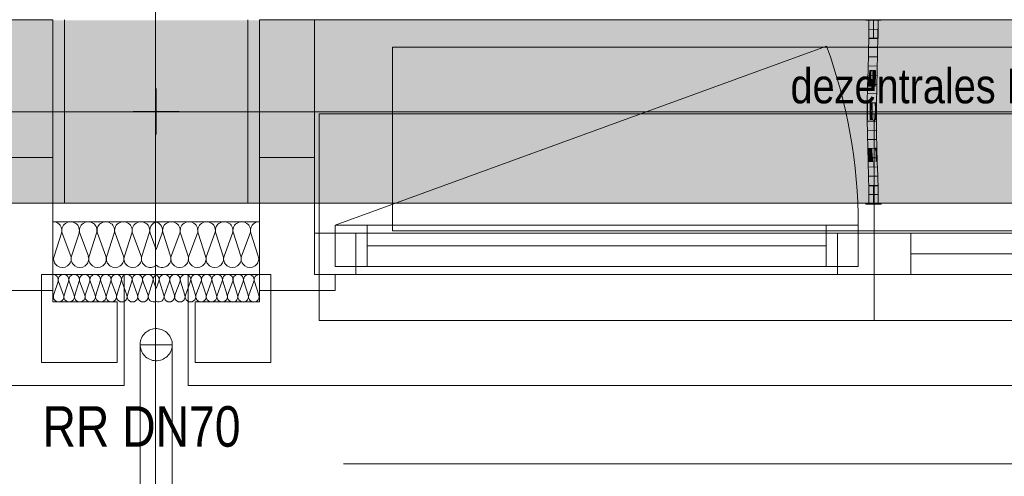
# Model space of a CAD drawing. Extents: x -620 to 300, y 62 to 1112.
# Tile 44 of 95: x -131 to -89, y 369 to 388. Entities that reach past the tile are written whole.
import ezdxf
from ezdxf.lldxf.tags import DXFTag

# ---------------------------------------------------------------- set-up
doc = ezdxf.new("R2010")
doc.units = 0
doc.layers.get('0').update_dxf_attribs({"lineweight": 13})
for name, color, linetype, lineweight, true_color in [('30 -33 Aussenwände- 3 Aussenstützen', 7, 'Continuous', 50, 0x0000dd), ('30 -33 Aussenwände- 7 Fassade_ Elemente', 7, 'Continuous', 9, 0x00aacc), ('30 -35 Decken- 1 Konstruktion-Träger- Stahlbeton', 7, 'grob-A06G9S5M8I', 13, 0x33aa00), ('40 -41 Abwasser_Wasser_Gas- 1 Abwasser + sanitäre Anlagen', 7, 'Continuous', 9, 0xff6633), ('70 -72 Beschriftung- 1 Beschriftung allgemein', 7, 'Continuous', 9, 0xff6633), ('E_Leerrohr 20', 7, 'Continuous', 13, 0xcc0099), ('E_Leerrohr 20-Shading', 7, 'Continuous', 13, 0xcc0099), ('iwb_Schraffur_Unterzug', 7, 'Continuous', 5, 0xffffcc)]:
    doc.layers.add(name, color=color, linetype=linetype, lineweight=lineweight, true_color=true_color)
doc.layers.add('40 -41 Abwasser_Wasser_Gas- 2 Wasser-1', color=7, linetype='Continuous', lineweight=15)
doc.layers.add('70 -71 Achsen- 1 Gebäudeachsen', color=7, linetype='STRICHPUNKT2-A06G9S5N8I', lineweight=18)
doc.styles.get("Standard").update_dxf_attribs({"font": 'ARIALN.TTF'})
tags = doc.linetypes.add('grob-A06G9S5M8I', pattern=[14, 3, -8, 3]).pattern_tags.tags
tags[8:9] = [DXFTag(74, 4), DXFTag(75, 0), DXFTag(340, '0'), DXFTag(46, 0.0), DXFTag(50, 0.0), DXFTag(44, 0.0), DXFTag(45, 0.0)]
tags[6:7] = [DXFTag(74, 4), DXFTag(75, 0), DXFTag(340, '0'), DXFTag(46, 0.0), DXFTag(50, 0.0), DXFTag(44, 0.0), DXFTag(45, 0.0)]
tags[4:5] = [DXFTag(74, 4), DXFTag(75, 0), DXFTag(340, '0'), DXFTag(46, 0.0), DXFTag(50, 0.0), DXFTag(44, 0.0), DXFTag(45, 0.0)]
tags = doc.linetypes.add('STRICHPUNKT2', pattern=[12.7, 6.35, -3.175, 0, -3.175]).pattern_tags.tags
tags[10:11] = [DXFTag(74, 4), DXFTag(75, 0), DXFTag(340, '0'), DXFTag(46, 0.0), DXFTag(50, 0.0), DXFTag(44, 0.0), DXFTag(45, 0.0)]
tags[8:9] = [DXFTag(74, 4), DXFTag(75, 0), DXFTag(340, '0'), DXFTag(46, 0.0), DXFTag(50, 0.0), DXFTag(44, 0.0), DXFTag(45, 0.0)]
tags[6:7] = [DXFTag(74, 4), DXFTag(75, 0), DXFTag(340, '0'), DXFTag(46, 0.0), DXFTag(50, 0.0), DXFTag(44, 0.0), DXFTag(45, 0.0)]
tags[4:5] = [DXFTag(74, 4), DXFTag(75, 0), DXFTag(340, '0'), DXFTag(46, 0.0), DXFTag(50, 0.0), DXFTag(44, 0.0), DXFTag(45, 0.0)]
tags = doc.linetypes.add('STRICHPUNKT2-A06G9S5N8I', pattern=[12.7, 6.35, -3.175, 0, -3.175]).pattern_tags.tags
tags[10:11] = [DXFTag(74, 4), DXFTag(75, 0), DXFTag(340, '0'), DXFTag(46, 0.0), DXFTag(50, 0.0), DXFTag(44, 0.0), DXFTag(45, 0.0)]
tags[8:9] = [DXFTag(74, 4), DXFTag(75, 0), DXFTag(340, '0'), DXFTag(46, 0.0), DXFTag(50, 0.0), DXFTag(44, 0.0), DXFTag(45, 0.0)]
tags[6:7] = [DXFTag(74, 4), DXFTag(75, 0), DXFTag(340, '0'), DXFTag(46, 0.0), DXFTag(50, 0.0), DXFTag(44, 0.0), DXFTag(45, 0.0)]
tags[4:5] = [DXFTag(74, 4), DXFTag(75, 0), DXFTag(340, '0'), DXFTag(46, 0.0), DXFTag(50, 0.0), DXFTag(44, 0.0), DXFTag(45, 0.0)]

# ---------------------------------------------------------------- blocks, each defined once
blk = doc.blocks.new('Shading-A06G9S488I', base_point=(-94.14, 385.55))
at = {"layer": 'E_Leerrohr 20-Shading', "color": 223, "true_color": 0xc67fb4}
for points in [[(-94.421, 388.453), (-94.48, 388.453), (-94.427, 387.731), (-94.486, 387.732)], [(-94.08, 388.453), (-94.138, 388.453), (-94.09, 387.726), (-94.144, 387.726)], [(-94.086, 387.726), (-94.08, 388.453), (-94.09, 387.726)], [(-94.427, 387.731), (-94.486, 387.732), (-94.444, 387.007), (-94.501, 387.009)], [(-94.443, 387.007), (-94.427, 387.731), (-94.444, 387.007)], [(-94.133, 387.726), (-94.144, 387.726), (-94.153, 387), (-94.16, 387)], [(-94.117, 386.999), (-94.09, 387.726), (-94.153, 387), (-94.133, 387.726)], [(-94.101, 386.999), (-94.086, 387.726), (-94.117, 386.999), (-94.09, 387.726)], [(-94.444, 387.007), (-94.501, 387.009), (-94.467, 386.283), (-94.521, 386.284)], [(-94.467, 386.283), (-94.463, 386.283), (-94.444, 387.007), (-94.443, 387.007)], [(-94.463, 386.283), (-94.462, 386.283), (-94.443, 387.007)], [(-94.153, 387), (-94.16, 387), (-94.178, 386.275), (-94.179, 386.275)], [(-94.178, 386.275), (-94.166, 386.275), (-94.153, 387), (-94.141, 387)], [(-94.166, 386.275), (-94.15, 386.274), (-94.141, 387), (-94.117, 386.999)], [(-94.121, 386.274), (-94.101, 386.999), (-94.15, 386.274), (-94.117, 386.999)], [(-94.54, 385.559), (-94.475, 386.008), (-94.521, 386.284), (-94.467, 386.283)], [(-94.467, 386.283), (-94.475, 386.008), (-94.463, 386.283), (-94.47, 386.047)], [(-94.47, 386.047), (-94.468, 386.057), (-94.463, 386.283), (-94.462, 386.283)], [(-94.491, 385.558), (-94.485, 385.688), (-94.54, 385.559), (-94.475, 386.008)], [(-94.481, 385.557), (-94.468, 386.057), (-94.491, 385.558)], [(-94.475, 386.008), (-94.485, 385.688), (-94.47, 386.047), (-94.471, 385.993)], [(-94.471, 385.993), (-94.468, 386.057), (-94.47, 386.047)], [(-94.199, 385.551), (-94.191, 385.551), (-94.186, 386.013), (-94.184, 385.753)], [(-94.186, 386.013), (-94.184, 385.753), (-94.178, 386.275), (-94.166, 386.275)], [(-94.178, 386.275), (-94.179, 386.275), (-94.186, 386.013)], [(-94.184, 385.753), (-94.183, 385.551), (-94.166, 386.275), (-94.15, 386.274)], [(-94.14, 385.55), (-94.121, 386.274), (-94.183, 385.551), (-94.15, 386.274)], [(-94.491, 385.558), (-94.54, 385.559), (-94.514, 384.831), (-94.553, 384.832)], [(-94.495, 384.831), (-94.481, 385.557), (-94.514, 384.831), (-94.491, 385.558)], [(-94.209, 384.828), (-94.191, 385.551), (-94.212, 384.828), (-94.196, 385.551)], [(-94.196, 385.551), (-94.199, 385.551), (-94.212, 384.828)], [(-94.206, 384.828), (-94.183, 385.551), (-94.209, 384.828), (-94.191, 385.551)], [(-94.205, 384.828), (-94.183, 385.551), (-94.195, 385.156)], [(-94.205, 384.828), (-94.153, 384.827), (-94.183, 385.551), (-94.14, 385.55)], [(-94.191, 385.551), (-94.183, 385.551), (-94.184, 385.753)], [(-94.206, 384.828), (-94.205, 384.828), (-94.195, 385.156)], [(-94.516, 384.47), (-94.514, 384.831), (-94.555, 384.471), (-94.553, 384.832)], [(-94.498, 384.104), (-94.495, 384.831), (-94.519, 384.104), (-94.514, 384.831)], [(-94.214, 384.465), (-94.212, 384.465), (-94.212, 384.828), (-94.209, 384.828)], [(-94.212, 384.465), (-94.208, 384.465), (-94.209, 384.828), (-94.206, 384.828)], [(-94.208, 384.465), (-94.155, 384.464), (-94.205, 384.828), (-94.153, 384.827)], [(-94.208, 384.465), (-94.205, 384.828), (-94.208, 384.538)], [(-94.205, 384.828), (-94.206, 384.828), (-94.208, 384.538)], [(-94.519, 384.104), (-94.516, 384.47), (-94.557, 384.104), (-94.555, 384.471)], [(-94.215, 384.105), (-94.213, 384.465), (-94.214, 384.302)], [(-94.215, 384.105), (-94.211, 384.105), (-94.213, 384.465), (-94.208, 384.465)], [(-94.213, 384.465), (-94.214, 384.465), (-94.214, 384.302)], [(-94.211, 384.105), (-94.157, 384.105), (-94.208, 384.465), (-94.155, 384.464)], [(-94.519, 384.104), (-94.557, 384.104), (-94.506, 383.493), (-94.549, 383.492)], [(-94.49, 383.494), (-94.498, 384.104), (-94.506, 383.493), (-94.519, 384.104)], [(-94.198, 383.499), (-94.211, 384.105), (-94.207, 383.499), (-94.213, 384.105)], [(-94.149, 383.5), (-94.157, 384.105), (-94.198, 383.499), (-94.211, 384.105)], [(-94.506, 383.493), (-94.549, 383.492), (-94.48, 382.884), (-94.534, 382.882)], [(-94.475, 382.884), (-94.49, 383.494), (-94.48, 382.884), (-94.506, 383.493)], [(-94.198, 383.499), (-94.207, 383.499), (-94.172, 382.892), (-94.193, 382.892)], [(-94.134, 382.893), (-94.149, 383.5), (-94.172, 382.892), (-94.198, 383.499)], [(-94.534, 382.882), (-94.513, 382.715), (-94.48, 382.884), (-94.472, 382.715)], [(-94.513, 382.715), (-94.534, 382.882), (-94.529, 382.714)], [(-94.468, 382.645), (-94.475, 382.884), (-94.48, 382.884)], [(-94.164, 382.717), (-94.172, 382.892), (-94.187, 382.717), (-94.193, 382.892)], [(-94.129, 382.718), (-94.134, 382.893), (-94.164, 382.717), (-94.172, 382.892)], [(-94.516, 382.273), (-94.457, 382.275), (-94.529, 382.714), (-94.513, 382.715)], [(-94.513, 382.715), (-94.457, 382.275), (-94.472, 382.715), (-94.468, 382.645)], [(-94.142, 382.284), (-94.164, 382.717), (-94.174, 382.283), (-94.187, 382.717)], [(-94.142, 382.284), (-94.116, 382.285), (-94.164, 382.717), (-94.129, 382.718)], [(-94.457, 382.275), (-94.516, 382.273), (-94.44, 381.667), (-94.498, 381.666)], [(-94.142, 382.284), (-94.174, 382.283), (-94.111, 381.675), (-94.157, 381.674)], [(-94.098, 381.676), (-94.116, 382.285), (-94.111, 381.675), (-94.142, 382.284)], [(-94.44, 381.667), (-94.498, 381.666), (-94.427, 381.06), (-94.485, 381.059)], [(-94.426, 381.06), (-94.44, 381.667), (-94.427, 381.06), (-94.44, 381.667)], [(-94.111, 381.675), (-94.157, 381.674), (-94.089, 381.065), (-94.143, 381.064)], [(-94.085, 381.065), (-94.098, 381.676), (-94.089, 381.065), (-94.111, 381.675)], [(-94.427, 381.06), (-94.485, 381.059), (-94.425, 380.453), (-94.48, 380.453)], [(-94.421, 380.453), (-94.426, 381.06), (-94.425, 380.453), (-94.427, 381.06)], [(-94.08, 380.453), (-94.089, 381.065), (-94.138, 380.453), (-94.143, 381.064)], [(-94.08, 380.453), (-94.085, 381.065), (-94.089, 381.065)]]:
    blk.add_solid(points, dxfattribs=at)
at = {"layer": 'E_Leerrohr 20-Shading', "color": 231, "true_color": 0xe17fc9}
for points in [[(-94.314, 388.453), (-94.421, 388.453), (-94.314, 387.729), (-94.427, 387.731)], [(-94.286, 387.729), (-94.28, 388.453), (-94.314, 387.729), (-94.314, 388.453)], [(-94.28, 388.453), (-94.286, 387.729), (-94.281, 387.728)], [(-94.281, 387.728), (-94.275, 387.728), (-94.28, 388.453)], [(-94.275, 387.728), (-94.144, 387.726), (-94.28, 388.453), (-94.138, 388.453)], [(-94.382, 387.73), (-94.427, 387.731), (-94.379, 387.006), (-94.443, 387.007)], [(-94.319, 387.004), (-94.314, 387.729), (-94.379, 387.006), (-94.382, 387.73)], [(-94.301, 387.004), (-94.286, 387.729), (-94.319, 387.004), (-94.314, 387.729)], [(-94.286, 387.729), (-94.301, 387.004), (-94.297, 387.004)], [(-94.286, 387.003), (-94.281, 387.728), (-94.297, 387.004), (-94.286, 387.729)], [(-94.286, 387.003), (-94.264, 387.003), (-94.281, 387.728), (-94.275, 387.728)], [(-94.264, 387.003), (-94.16, 387), (-94.275, 387.728), (-94.144, 387.726)], [(-94.379, 387.006), (-94.443, 387.007), (-94.378, 386.28), (-94.462, 386.283)], [(-94.378, 386.28), (-94.334, 386.279), (-94.379, 387.006), (-94.323, 387.004)], [(-94.334, 386.279), (-94.325, 386.279), (-94.323, 387.004), (-94.319, 387.004)], [(-94.321, 386.279), (-94.301, 387.004), (-94.325, 386.279), (-94.319, 387.004)], [(-94.297, 387.004), (-94.301, 387.004), (-94.31, 386.279), (-94.321, 386.279)], [(-94.292, 386.278), (-94.286, 387.003), (-94.31, 386.279), (-94.297, 387.004)], [(-94.292, 386.278), (-94.25, 386.277), (-94.286, 387.003), (-94.264, 387.003)], [(-94.25, 386.277), (-94.179, 386.275), (-94.264, 387.003), (-94.16, 387)], [(-94.462, 386.283), (-94.468, 386.057), (-94.378, 386.28), (-94.378, 386.198)], [(-94.378, 386.28), (-94.378, 386.198), (-94.334, 386.279), (-94.334, 386.265)], [(-94.34, 385.554), (-94.325, 386.279), (-94.345, 385.573), (-94.334, 386.265)], [(-94.325, 386.279), (-94.34, 385.554), (-94.328, 386.015)], [(-94.334, 386.265), (-94.325, 386.279), (-94.334, 386.279)], [(-94.328, 386.015), (-94.321, 386.279), (-94.325, 386.279)], [(-94.328, 386.015), (-94.314, 386.015), (-94.321, 386.279), (-94.31, 386.279)], [(-94.314, 386.015), (-94.294, 386.014), (-94.31, 386.279), (-94.292, 386.278)], [(-94.468, 386.057), (-94.481, 385.557), (-94.459, 385.557)], [(-94.378, 386.198), (-94.468, 386.057), (-94.377, 385.699)], [(-94.459, 385.557), (-94.377, 385.555), (-94.468, 386.057), (-94.377, 385.699)], [(-94.334, 386.265), (-94.378, 386.198), (-94.345, 385.573), (-94.377, 385.699)], [(-94.328, 386.015), (-94.34, 385.554), (-94.325, 386.015), (-94.336, 385.554)], [(-94.336, 385.554), (-94.322, 385.554), (-94.325, 386.015), (-94.314, 386.015)], [(-94.322, 385.554), (-94.297, 385.553), (-94.314, 386.015), (-94.294, 386.014)], [(-94.294, 386.014), (-94.297, 385.553), (-94.246, 386.014), (-94.237, 385.552)], [(-94.292, 386.278), (-94.294, 386.014), (-94.25, 386.277), (-94.246, 386.014)], [(-94.25, 386.277), (-94.246, 386.014), (-94.179, 386.275), (-94.186, 386.013)], [(-94.246, 386.014), (-94.237, 385.552), (-94.186, 386.013), (-94.199, 385.551)], [(-94.459, 385.557), (-94.481, 385.557), (-94.449, 384.831), (-94.495, 384.831)], [(-94.449, 384.831), (-94.373, 384.83), (-94.459, 385.557), (-94.377, 385.555)], [(-94.377, 385.699), (-94.377, 385.555), (-94.345, 385.573), (-94.345, 385.554)], [(-94.377, 385.555), (-94.373, 384.83), (-94.345, 385.554), (-94.353, 384.829)], [(-94.353, 384.829), (-94.34, 385.554), (-94.345, 385.554)], [(-94.336, 385.554), (-94.34, 385.554), (-94.35, 384.829), (-94.353, 384.829)], [(-94.332, 384.829), (-94.322, 385.554), (-94.35, 384.829), (-94.336, 385.554)], [(-94.345, 385.554), (-94.34, 385.554), (-94.345, 385.573)], [(-94.301, 384.829), (-94.297, 385.553), (-94.332, 384.829), (-94.322, 385.554)], [(-94.301, 384.829), (-94.227, 384.828), (-94.297, 385.553), (-94.237, 385.552)], [(-94.237, 385.552), (-94.227, 384.828), (-94.199, 385.551), (-94.22, 384.828)], [(-94.449, 384.831), (-94.495, 384.831), (-94.447, 384.104), (-94.498, 384.104)], [(-94.449, 384.831), (-94.448, 384.469), (-94.373, 384.83), (-94.368, 384.468)], [(-94.373, 384.83), (-94.368, 384.468), (-94.353, 384.829), (-94.355, 384.468)], [(-94.337, 384.105), (-94.332, 384.829), (-94.355, 384.468), (-94.35, 384.829)], [(-94.35, 384.829), (-94.353, 384.829), (-94.355, 384.468)], [(-94.302, 384.302), (-94.301, 384.829), (-94.335, 384.301), (-94.332, 384.829)], [(-94.301, 384.829), (-94.302, 384.105), (-94.225, 384.209), (-94.228, 384.105)], [(-94.301, 384.829), (-94.225, 384.209), (-94.227, 384.828)], [(-94.22, 384.828), (-94.227, 384.828), (-94.223, 384.724)], [(-94.223, 384.724), (-94.227, 384.828), (-94.227, 384.621)], [(-94.214, 384.465), (-94.223, 384.724), (-94.225, 384.105), (-94.227, 384.621)], [(-94.212, 384.828), (-94.22, 384.828), (-94.214, 384.465), (-94.223, 384.724)], [(-94.448, 384.469), (-94.447, 384.104), (-94.368, 384.468), (-94.363, 384.105)], [(-94.364, 384.468), (-94.368, 384.468), (-94.36, 384.105), (-94.363, 384.105)], [(-94.355, 384.468), (-94.364, 384.468), (-94.357, 384.105), (-94.36, 384.105)], [(-94.337, 384.105), (-94.355, 384.468), (-94.357, 384.105)], [(-94.337, 384.105), (-94.302, 384.105), (-94.335, 384.301), (-94.302, 384.302)], [(-94.228, 384.105), (-94.225, 384.105), (-94.225, 384.209)], [(-94.214, 384.465), (-94.225, 384.105), (-94.223, 384.105)], [(-94.218, 384.302), (-94.223, 384.105), (-94.214, 384.302), (-94.215, 384.105)], [(-94.214, 384.465), (-94.218, 384.302), (-94.214, 384.302)], [(-94.447, 384.104), (-94.498, 384.104), (-94.453, 383.494), (-94.49, 383.494)], [(-94.453, 383.494), (-94.35, 383.496), (-94.447, 384.104), (-94.363, 384.105)], [(-94.363, 384.105), (-94.35, 383.496), (-94.36, 384.105), (-94.349, 383.496)], [(-94.349, 383.496), (-94.357, 384.105), (-94.36, 384.105)], [(-94.337, 384.105), (-94.357, 384.105), (-94.335, 383.496), (-94.349, 383.496)], [(-94.3, 383.497), (-94.302, 384.105), (-94.335, 383.496), (-94.337, 384.105)], [(-94.228, 384.105), (-94.302, 384.105), (-94.231, 383.977)], [(-94.231, 383.977), (-94.302, 384.105), (-94.243, 383.498), (-94.3, 383.497)], [(-94.226, 383.969), (-94.231, 383.977), (-94.24, 383.498), (-94.243, 383.498)], [(-94.24, 383.498), (-94.231, 383.498), (-94.226, 383.969)], [(-94.225, 384.105), (-94.228, 384.105), (-94.226, 383.969), (-94.231, 383.977)], [(-94.215, 384.105), (-94.226, 383.969), (-94.22, 383.499), (-94.231, 383.498)], [(-94.225, 384.105), (-94.226, 383.969), (-94.223, 384.105)], [(-94.226, 383.969), (-94.215, 384.105), (-94.223, 384.105)], [(-94.215, 384.105), (-94.22, 383.499), (-94.207, 383.499)], [(-94.453, 383.494), (-94.49, 383.494), (-94.463, 382.884), (-94.475, 382.884)], [(-94.463, 382.884), (-94.334, 382.888), (-94.453, 383.494), (-94.35, 383.496)], [(-94.334, 382.888), (-94.349, 383.496), (-94.35, 383.496)], [(-94.335, 383.496), (-94.349, 383.496), (-94.331, 382.888), (-94.334, 382.888)], [(-94.295, 382.889), (-94.3, 383.497), (-94.331, 382.888), (-94.335, 383.496)], [(-94.3, 383.497), (-94.295, 382.889), (-94.24, 383.498), (-94.258, 382.89)], [(-94.258, 382.89), (-94.241, 382.89), (-94.24, 383.498), (-94.231, 383.498)], [(-94.231, 383.498), (-94.241, 382.89), (-94.22, 383.499), (-94.226, 382.891)], [(-94.226, 382.891), (-94.193, 382.892), (-94.22, 383.499), (-94.207, 383.499)], [(-94.463, 382.884), (-94.475, 382.884), (-94.468, 382.645)], [(-94.329, 382.717), (-94.334, 382.888), (-94.467, 382.715), (-94.463, 382.884)], [(-94.331, 382.888), (-94.334, 382.888), (-94.329, 382.717)], [(-94.29, 382.28), (-94.295, 382.889), (-94.329, 382.717), (-94.331, 382.888)], [(-94.295, 382.889), (-94.29, 382.28), (-94.258, 382.89), (-94.278, 382.28)], [(-94.278, 382.28), (-94.254, 382.281), (-94.258, 382.89), (-94.241, 382.89)], [(-94.227, 382.844), (-94.241, 382.89), (-94.233, 382.282), (-94.254, 382.281)], [(-94.226, 382.891), (-94.241, 382.89), (-94.227, 382.844)], [(-94.193, 382.892), (-94.226, 382.891), (-94.187, 382.717), (-94.227, 382.844)], [(-94.468, 382.645), (-94.316, 382.279), (-94.467, 382.715), (-94.329, 382.717)], [(-94.316, 382.279), (-94.468, 382.645), (-94.457, 382.275)], [(-94.29, 382.28), (-94.329, 382.717), (-94.316, 382.279)], [(-94.187, 382.717), (-94.227, 382.844), (-94.195, 382.283), (-94.233, 382.282)], [(-94.195, 382.283), (-94.174, 382.283), (-94.187, 382.717)], [(-94.316, 382.279), (-94.457, 382.275), (-94.298, 381.671), (-94.44, 381.667)], [(-94.29, 382.28), (-94.316, 382.279), (-94.285, 381.671), (-94.298, 381.671)], [(-94.29, 382.28), (-94.288, 381.969), (-94.278, 382.28)], [(-94.288, 381.969), (-94.254, 382.281), (-94.278, 382.28)], [(-94.288, 381.969), (-94.285, 381.671), (-94.254, 382.281), (-94.266, 381.671)], [(-94.233, 382.282), (-94.254, 382.281), (-94.24, 381.672), (-94.266, 381.671)], [(-94.195, 382.283), (-94.233, 382.282), (-94.204, 381.673), (-94.24, 381.672)], [(-94.204, 381.673), (-94.157, 381.674), (-94.195, 382.283), (-94.174, 382.283)], [(-94.43, 381.667), (-94.44, 381.667), (-94.426, 381.06)], [(-94.285, 381.062), (-94.298, 381.671), (-94.426, 381.06), (-94.43, 381.667)], [(-94.285, 381.671), (-94.298, 381.671), (-94.281, 381.062), (-94.285, 381.062)], [(-94.281, 381.062), (-94.276, 381.062), (-94.285, 381.671), (-94.266, 381.671)], [(-94.266, 381.671), (-94.276, 381.062), (-94.204, 381.673), (-94.214, 381.063)], [(-94.214, 381.063), (-94.143, 381.064), (-94.204, 381.673), (-94.157, 381.674)], [(-94.285, 381.062), (-94.426, 381.06), (-94.28, 380.453), (-94.421, 380.453)], [(-94.281, 381.062), (-94.285, 381.062), (-94.28, 380.453)], [(-94.28, 380.453), (-94.276, 381.062), (-94.281, 381.062)], [(-94.276, 381.062), (-94.28, 380.453), (-94.214, 381.063), (-94.221, 380.453)], [(-94.221, 380.453), (-94.138, 380.453), (-94.214, 381.063), (-94.143, 381.064)]]:
    blk.add_solid(points, dxfattribs=at)
blk = doc.blocks.new('Shading-A06G9S4A8I', base_point=(-94.08, 381.241))
at = {"layer": 'E_Leerrohr 20-Shading', "color": 213, "true_color": 0xd67fc0}
for points in [[(-94.28, 381.241), (-94.48, 381.241), (-94.28, 380.453), (-94.48, 380.453)], [(-94.08, 381.241), (-94.28, 381.241), (-94.08, 380.453), (-94.28, 380.453)], [(-94.28, 380.453), (-94.61, 380.453), (-94.28, 380.441), (-94.61, 380.441)], [(-93.95, 380.453), (-94.28, 380.453), (-93.95, 380.441), (-94.28, 380.441)]]:
    blk.add_solid(points, dxfattribs=at)
blk = doc.blocks.new('Shading-A06G9S4C8I', base_point=(-94.28, 387.665))
at = {"layer": 'E_Leerrohr 20-Shading', "color": 213, "true_color": 0xd67fc0}
for points in [[(-94.61, 388.453), (-94.28, 388.453), (-94.61, 388.465), (-94.28, 388.465)], [(-94.48, 387.665), (-94.28, 387.665), (-94.48, 388.453), (-94.28, 388.453)], [(-94.28, 388.453), (-93.95, 388.453), (-94.28, 388.465), (-93.95, 388.465)], [(-94.28, 387.665), (-94.08, 387.665), (-94.28, 388.453), (-94.08, 388.453)]]:
    blk.add_solid(points, dxfattribs=at)
blk = doc.blocks.new('Referenz-A06G9S5P8I')
at = {"layer": '30 -33 Aussenwände- 3 Aussenstützen', "color": 0, "linetype": 'Continuous', "lineweight": -2, "ltscale": 0.13}
for p, q in [((-129.549, 388.474), (-129.549, 380.474)), ((-121.549, 380.474), (-121.549, 388.474)), ((-129.549, 380.474), (-121.549, 380.474))]:
    blk.add_line(p, q, dxfattribs=at)
at = {"layer": '30 -33 Aussenwände- 3 Aussenstützen', "color": 0, "lineweight": -2}
for p, q in [((-125.549, 385.474), (-125.549, 383.474)), ((-126.549, 384.474), (-124.549, 384.474))]:
    blk.add_line(p, q, dxfattribs=at)
at = {"layer": '30 -33 Aussenwände- 7 Fassade_ Elemente', "color": 0, "linetype": 'Continuous', "lineweight": -2, "ltscale": 0.13}
for p, q in [((-130.049, 388.474), (-286.049, 388.474)), ((-132.449, 388.474), (-130.049, 388.474)), ((-130.049, 377.374), (-130.049, 388.474)), ((-130.049, 388.474), (-130.049, 382.474)), ((-121.049, 388.474), (34.951, 388.474)), ((-121.049, 382.474), (-121.049, 388.474)), ((-121.049, 388.474), (-118.649, 388.474)), ((-121.049, 377.374), (-121.049, 388.474)), ((-118.649, 388.474), (-118.649, 382.474)), ((-125.549, 383.474), (-125.549, 385.474)), ((-124.549, 384.474), (-126.549, 384.474)), ((-130.049, 382.474), (-132.449, 382.474)), ((-130.049, 382.474), (-130.049, 376.674)), ((-118.649, 382.474), (-121.049, 382.474)), ((-121.049, 382.474), (-121.049, 376.674)), ((-118.649, 377.374), (-118.649, 382.474)), ((-130.049, 379.674), (-125.549, 379.674)), ((-130.049, 377.374), (-130.049, 379.674)), ((-121.049, 379.674), (-125.549, 379.674)), ((-121.049, 377.374), (-121.049, 379.674)), ((-117.749, 379.524), (-94.949, 379.524)), ((-117.749, 379.524), (-116.349, 379.524)), ((-117.749, 377.724), (-117.749, 379.524)), ((-117.749, 377.724), (-117.749, 379.524)), ((-116.349, 379.524), (-116.349, 377.724)), ((-96.349, 379.524), (-94.949, 379.524)), ((-96.349, 377.724), (-96.349, 379.524)), ((-94.949, 379.524), (-94.949, 377.724)), ((-94.949, 379.524), (-94.949, 377.724)), ((-129.68, 379.174), (-130.001, 378.174)), ((-129.272, 378.174), (-129.642, 379.174)), ((-128.914, 379.174), (-129.235, 378.174)), ((-128.506, 378.174), (-128.876, 379.174)), ((-128.148, 379.174), (-128.469, 378.174)), ((-127.74, 378.174), (-128.11, 379.174)), ((-127.382, 379.174), (-127.703, 378.174)), ((-126.974, 378.174), (-127.344, 379.174)), ((-126.615, 379.174), (-126.937, 378.174)), ((-126.208, 378.174), (-126.578, 379.174)), ((-125.849, 379.174), (-126.171, 378.174)), ((-125.812, 379.174), (-125.549, 378.464)), ((-125.287, 379.174), (-125.549, 378.464)), ((-125.249, 379.174), (-124.928, 378.174)), ((-124.89, 378.174), (-124.521, 379.174)), ((-124.483, 379.174), (-124.162, 378.174)), ((-124.124, 378.174), (-123.755, 379.174)), ((-123.717, 379.174), (-123.396, 378.174)), ((-123.358, 378.174), (-122.988, 379.174)), ((-122.951, 379.174), (-122.63, 378.174)), ((-122.592, 378.174), (-122.222, 379.174)), ((-122.185, 379.174), (-121.864, 378.174)), ((-121.826, 378.174), (-121.456, 379.174)), ((-121.419, 379.174), (-121.097, 378.174)), ((-118.649, 379.174), (-116.849, 379.174)), ((-118.649, 377.374), (-118.649, 379.174)), ((-118.649, 377.374), (-118.649, 379.174)), ((-118.649, 379.174), (-94.249, 379.174)), ((-116.849, 379.174), (-116.849, 377.374)), ((-95.849, 379.174), (-94.249, 379.174)), ((-95.849, 377.374), (-95.849, 379.174)), ((-94.249, 379.174), (-69.849, 379.174)), ((-94.249, 377.374), (-94.249, 379.174)), ((-94.249, 379.174), (-92.649, 379.174)), ((-94.249, 377.374), (-94.249, 379.174)), ((-92.649, 379.174), (-92.649, 377.374)), ((-96.349, 378.624), (-116.349, 378.624)), ((-92.649, 378.274), (-71.649, 378.274)), ((-116.349, 377.724), (-117.749, 377.724)), ((-94.949, 377.724), (-117.749, 377.724)), ((-94.949, 377.724), (-96.349, 377.724)), ((-130.549, 373.534), (-130.549, 377.374)), ((-130.549, 377.374), (-130.049, 377.374)), ((-126.949, 377.374), (-130.049, 377.374)), ((-125.549, 377.374), (-130.049, 377.374)), ((-130.049, 377.374), (-130.049, 376.174)), ((-126.949, 372.534), (-126.949, 377.374)), ((-125.549, 377.374), (-121.049, 377.374)), ((-124.149, 372.534), (-124.149, 377.374)), ((-124.149, 377.374), (-121.049, 377.374)), ((-121.049, 377.374), (-121.049, 376.174)), ((-120.549, 377.374), (-121.049, 377.374)), ((-120.549, 373.534), (-120.549, 377.374)), ((-94.249, 377.374), (-118.649, 377.374)), ((-116.849, 377.374), (-118.649, 377.374)), ((-117.749, 377.374), (-118.649, 377.374)), ((-117.749, 376.674), (-117.749, 377.374)), ((-94.249, 377.374), (-95.849, 377.374)), ((-92.649, 377.374), (-94.249, 377.374)), ((-69.849, 377.374), (-94.249, 377.374)), ((-129.827, 377.074), (-130.02, 376.474)), ((-129.583, 376.474), (-129.805, 377.074)), ((-129.368, 377.074), (-129.56, 376.474)), ((-129.123, 376.475), (-129.345, 377.074)), ((-128.908, 377.075), (-129.101, 376.475)), ((-128.663, 376.475), (-128.886, 377.075)), ((-128.449, 377.075), (-128.641, 376.475)), ((-128.204, 376.475), (-128.426, 377.075)), ((-127.989, 377.075), (-128.181, 376.475)), ((-127.744, 376.476), (-127.966, 377.075)), ((-127.529, 377.076), (-127.722, 376.476)), ((-127.285, 376.476), (-127.507, 377.076)), ((-127.07, 377.076), (-127.262, 376.476)), ((-126.825, 376.476), (-127.047, 377.076)), ((-126.61, 377.076), (-126.802, 376.476)), ((-126.365, 376.477), (-126.588, 377.077)), ((-126.15, 377.077), (-126.343, 376.477)), ((-125.906, 376.477), (-126.128, 377.077)), ((-125.691, 377.077), (-125.883, 376.477)), ((-125.668, 377.077), (-125.549, 376.755)), ((-125.43, 377.077), (-125.55, 376.755)), ((-125.408, 377.077), (-125.215, 376.477)), ((-125.193, 376.477), (-124.971, 377.077)), ((-124.948, 377.077), (-124.756, 376.477)), ((-124.733, 376.477), (-124.511, 377.077)), ((-124.489, 377.076), (-124.296, 376.476)), ((-124.274, 376.476), (-124.051, 377.076)), ((-124.029, 377.076), (-123.837, 376.476)), ((-123.814, 376.476), (-123.592, 377.076)), ((-123.569, 377.076), (-123.377, 376.476)), ((-123.354, 376.476), (-123.132, 377.075)), ((-123.11, 377.075), (-122.917, 376.475)), ((-122.895, 376.475), (-122.673, 377.075)), ((-122.65, 377.075), (-122.458, 376.475)), ((-122.435, 376.475), (-122.213, 377.075)), ((-122.19, 377.075), (-121.998, 376.475)), ((-121.976, 376.475), (-121.753, 377.074)), ((-121.731, 377.074), (-121.538, 376.474)), ((-121.516, 376.474), (-121.294, 377.074)), ((-121.271, 377.074), (-121.079, 376.474)), ((-130.049, 376.674), (-133.349, 376.674)), ((-121.049, 376.674), (-117.749, 376.674)), ((-130.049, 376.174), (-127.249, 376.174)), ((-127.249, 376.174), (-127.249, 373.534)), ((-123.849, 376.174), (-123.849, 373.534)), ((-121.049, 376.174), (-123.849, 376.174)), ((-127.249, 373.534), (-130.549, 373.534)), ((-123.849, 373.534), (-120.549, 373.534)), ((-289.149, 372.534), (-126.949, 372.534)), ((38.051, 372.534), (-124.149, 372.534))]:
    blk.add_line(p, q, dxfattribs=at)
at = {"layer": '30 -33 Aussenwände- 7 Fassade_ Elemente', "color": 0, "linetype": 'grob-A06G9S5M8I', "lineweight": -2, "ltscale": 0.13}
for p, q in [((-117.749, 379.524), (-96.324, 387.322)), ((-115.249, 387.274), (-73.249, 387.274)), ((-115.249, 379.274), (-115.249, 387.274)), ((-73.249, 379.274), (-115.249, 379.274))]:
    blk.add_line(p, q, dxfattribs=at)
at = {"layer": '30 -33 Aussenwände- 7 Fassade_ Elemente', "color": 0, "lineweight": -2}
for p, q in [((-118.449, 384.374), (-118.449, 379.174)), ((-94.249, 384.374), (-118.449, 384.374)), ((-94.249, 384.374), (-94.249, 379.174)), ((-70.049, 384.374), (-94.249, 384.374)), ((-117.749, 379.524), (-116.349, 379.524)), ((-117.749, 379.524), (-117.749, 377.724)), ((-116.349, 379.524), (-96.349, 379.524)), ((-116.349, 379.524), (-116.349, 377.724)), ((-96.349, 379.524), (-94.949, 379.524)), ((-96.349, 377.724), (-96.349, 379.524)), ((-94.949, 379.524), (-94.949, 377.724)), ((-116.849, 379.174), (-118.449, 379.174)), ((-118.449, 379.174), (-118.449, 377.374)), ((-116.849, 377.374), (-116.849, 379.174)), ((-95.849, 379.174), (-94.249, 379.174)), ((-95.849, 377.374), (-95.849, 379.174)), ((-94.249, 379.174), (-94.249, 377.374)), ((-92.649, 379.174), (-94.249, 379.174)), ((-92.649, 377.374), (-92.649, 379.174)), ((-92.649, 379.174), (-71.649, 379.174)), ((-96.349, 378.624), (-116.349, 378.624)), ((-92.649, 378.274), (-71.649, 378.274)), ((-116.349, 377.724), (-117.749, 377.724)), ((-96.349, 377.724), (-116.349, 377.724)), ((-94.949, 377.724), (-96.349, 377.724)), ((-118.449, 375.374), (-118.449, 377.374)), ((-118.449, 377.374), (-116.849, 377.374)), ((-95.849, 377.374), (-116.849, 377.374)), ((-94.249, 377.374), (-95.849, 377.374)), ((-94.249, 375.374), (-94.249, 377.374)), ((-94.249, 377.374), (-92.649, 377.374)), ((-71.649, 377.374), (-92.649, 377.374)), ((-94.249, 375.374), (-118.449, 375.374)), ((-70.049, 375.374), (-94.249, 375.374))]:
    blk.add_line(p, q, dxfattribs=at)
at = {"layer": '30 -33 Aussenwände- 7 Fassade_ Elemente', "color": 0, "linetype": 'grob-A06G9S5M8I', "lineweight": -2, "ltscale": 0.13}
blk.add_ellipse((-117.749, 379.524), major_axis=(22.8, 0), ratio=1, start_param=0, end_param=0.349066, dxfattribs=at)
at = {"layer": '30 -33 Aussenwände- 7 Fassade_ Elemente', "color": 0, "linetype": 'Continuous', "lineweight": -2, "ltscale": 0.13}
for centre, major_axis, end_param in [((-130.044, 379.291), (0.364, -0.117), 1.896254), ((-129.278, 379.291), (0.364, -0.117), 3.764652), ((-128.512, 379.291), (0.364, -0.117), 3.764652), ((-127.746, 379.291), (0.364, -0.117), 3.764652), ((-127.746, 379.291), (-0.225, 0.31), 1.254884), ((-127.746, 379.291), (0.225, 0.31), 1.254884), ((-127.746, 379.291), (0.364, -0.117), 1.254884), ((-126.98, 379.291), (0.364, -0.117), 3.764652), ((-126.98, 379.291), (-0.225, 0.31), 1.254884), ((-126.98, 379.291), (0.225, 0.31), 1.254884), ((-126.98, 379.291), (0.364, -0.117), 1.254884), ((-126.214, 379.291), (-0.225, 0.31), 1.254884), ((-126.214, 379.291), (0.225, 0.31), 1.254884), ((-126.214, 379.291), (0.364, -0.117), 1.254884), ((-125.448, 379.291), (-0.102, 0.369), 1.613483), ((-125.651, 379.291), (0.364, -0.117), 1.613483), ((-124.885, 379.291), (-0.225, 0.31), 1.254884), ((-124.885, 379.291), (0.225, 0.31), 1.254884), ((-124.885, 379.291), (0.364, -0.117), 1.254884), ((-124.119, 379.291), (0.364, -0.117), 3.764652), ((-124.119, 379.291), (-0.225, 0.31), 1.254884), ((-124.119, 379.291), (0.225, 0.31), 1.254884), ((-124.119, 379.291), (0.364, -0.117), 1.254884), ((-123.353, 379.291), (0.364, -0.117), 3.764652), ((-123.353, 379.291), (-0.225, 0.31), 1.254884), ((-123.353, 379.291), (0.225, 0.31), 1.254884), ((-123.353, 379.291), (0.364, -0.117), 1.254884), ((-122.587, 379.291), (0.364, -0.117), 3.764652), ((-121.821, 379.291), (0.364, -0.117), 3.764652), ((-121.055, 379.291), (0.005, 0.383), 1.896254), ((-129.637, 378.057), (-0.364, 0.117), 3.765224), ((-128.871, 378.057), (-0.364, 0.117), 3.765224), ((-128.105, 378.057), (-0.364, 0.117), 3.765224), ((-127.339, 378.057), (-0.364, 0.117), 3.765224), ((-127.339, 378.057), (-0.364, 0.117), 1.255075), ((-127.339, 378.057), (0.225, -0.31), 1.255075), ((-126.573, 378.057), (-0.364, 0.117), 3.765224), ((-126.573, 378.057), (-0.364, 0.117), 1.255075), ((-126.573, 378.057), (0.225, -0.31), 1.255075), ((-125.807, 378.057), (-0.364, 0.117), 2.619647), ((-125.292, 378.057), (-0.257, -0.283), 2.619647), ((-124.526, 378.057), (-0.364, 0.117), 3.765224), ((-124.526, 378.057), (-0.364, 0.117), 1.255075), ((-124.526, 378.057), (0.225, -0.31), 1.255075), ((-123.76, 378.057), (-0.364, 0.117), 3.765224), ((-123.76, 378.057), (-0.364, 0.117), 1.255075), ((-123.76, 378.057), (0.225, -0.31), 1.255075), ((-122.994, 378.057), (-0.364, 0.117), 3.765224), ((-122.228, 378.057), (-0.364, 0.117), 3.765224), ((-121.462, 378.057), (-0.364, 0.117), 3.765224), ((-127.339, 378.057), (-0.225, -0.31), 1.255075), ((-126.573, 378.057), (-0.225, -0.31), 1.255075), ((-124.526, 378.057), (-0.225, -0.31), 1.255075), ((-123.76, 378.057), (-0.225, -0.31), 1.255075), ((-130.046, 377.144), (0.219, -0.07), 1.896254), ((-129.586, 377.145), (0.219, -0.07), 3.764652), ((-129.127, 377.145), (0.219, -0.07), 3.764652), ((-128.667, 377.145), (0.219, -0.07), 3.764652), ((-128.208, 377.146), (0.219, -0.07), 3.764652), ((-127.748, 377.146), (0.219, -0.07), 3.764652), ((-127.288, 377.146), (0.219, -0.07), 3.764652), ((-126.829, 377.147), (0.219, -0.07), 3.764652), ((-126.829, 377.147), (-0.135, 0.186), 1.254884), ((-126.829, 377.147), (0.135, 0.186), 1.254884), ((-126.829, 377.147), (0.219, -0.07), 1.254884), ((-126.369, 377.147), (0.219, -0.07), 3.764652), ((-126.369, 377.147), (-0.135, 0.186), 1.254884), ((-126.369, 377.147), (0.135, 0.186), 1.254884), ((-126.369, 377.147), (0.219, -0.07), 1.254884), ((-125.909, 377.147), (-0.135, 0.186), 1.254884), ((-125.909, 377.147), (0.135, 0.186), 1.254884), ((-125.909, 377.147), (0.219, -0.07), 1.254884), ((-125.45, 377.148), (-0.1, 0.207), 1.434048), ((-125.649, 377.148), (0.219, -0.071), 1.434048), ((-125.189, 377.147), (-0.135, 0.186), 1.254884), ((-125.189, 377.147), (0.135, 0.186), 1.254884), ((-125.189, 377.147), (0.219, -0.071), 1.254884), ((-124.73, 377.147), (0.219, -0.071), 3.764652), ((-124.73, 377.147), (-0.135, 0.186), 1.254884), ((-124.73, 377.147), (0.135, 0.186), 1.254884), ((-124.73, 377.147), (0.219, -0.071), 1.254884), ((-124.27, 377.147), (0.219, -0.071), 3.764652), ((-124.27, 377.147), (-0.135, 0.186), 1.254884), ((-124.27, 377.147), (0.135, 0.186), 1.254884), ((-124.27, 377.147), (0.219, -0.071), 1.254884), ((-123.81, 377.146), (0.219, -0.071), 3.764652), ((-123.351, 377.146), (0.219, -0.071), 3.764652), ((-122.891, 377.146), (0.219, -0.071), 3.764652), ((-122.431, 377.145), (0.219, -0.071), 3.764652), ((-121.972, 377.145), (0.219, -0.071), 3.764652), ((-121.512, 377.145), (0.219, -0.071), 3.764652), ((-121.052, 377.144), (0.003, 0.23), 1.896254), ((-129.801, 376.404), (-0.219, 0.07), 3.765224), ((-129.342, 376.404), (-0.219, 0.07), 3.765224), ((-128.882, 376.404), (-0.219, 0.07), 3.765224), ((-128.422, 376.405), (-0.219, 0.07), 3.765224), ((-127.963, 376.405), (-0.219, 0.07), 3.765224), ((-127.503, 376.405), (-0.219, 0.07), 3.765224), ((-127.043, 376.406), (-0.219, 0.07), 3.765224), ((-126.584, 376.406), (-0.219, 0.07), 3.765224), ((-126.584, 376.406), (-0.219, 0.07), 1.255075), ((-126.584, 376.406), (0.135, -0.186), 1.255075), ((-126.124, 376.406), (-0.219, 0.07), 1.255075), ((-126.124, 376.406), (-0.219, 0.07), 3.765224), ((-126.124, 376.406), (0.135, -0.186), 1.255075), ((-125.664, 376.407), (-0.219, 0.07), 2.411197), ((-125.434, 376.407), (-0.116, -0.198), 2.411197), ((-124.974, 376.406), (-0.219, 0.071), 3.765224), ((-124.974, 376.406), (-0.219, 0.071), 1.255075), ((-124.974, 376.406), (0.135, -0.186), 1.255075), ((-124.515, 376.406), (-0.219, 0.071), 3.765224), ((-124.515, 376.406), (-0.219, 0.071), 1.255075), ((-124.515, 376.406), (0.135, -0.186), 1.255075), ((-124.055, 376.406), (-0.219, 0.071), 3.765224), ((-123.596, 376.405), (-0.219, 0.071), 3.765224), ((-123.136, 376.405), (-0.219, 0.071), 3.765224), ((-122.676, 376.405), (-0.219, 0.071), 3.765224), ((-122.217, 376.404), (-0.219, 0.071), 3.765224), ((-121.757, 376.404), (-0.219, 0.071), 3.765224), ((-121.297, 376.404), (-0.219, 0.071), 3.765224), ((-126.584, 376.406), (-0.135, -0.186), 1.255075), ((-126.124, 376.406), (-0.135, -0.186), 1.255075), ((-124.974, 376.406), (-0.135, -0.186), 1.255075), ((-124.515, 376.406), (-0.135, -0.186), 1.255075)]:
    blk.add_ellipse(centre, major_axis=major_axis, ratio=1, start_param=0, end_param=end_param, dxfattribs=at)
at = {"layer": '30 -35 Decken- 1 Konstruktion-Träger- Stahlbeton', "color": 0, "lineweight": -2}
blk.add_line((-451.549, 380.474), (35.451, 380.474), dxfattribs=at)
at = {"layer": '40 -41 Abwasser_Wasser_Gas- 1 Abwasser + sanitäre Anlagen', "color": 0, "linetype": 'grob-A06G9S5M8I', "lineweight": -2, "ltscale": 0.13}
for p, q in [((-126.249, 374.314), (-124.849, 374.314)), ((-126.249, 334.07), (-126.249, 374.314)), ((-124.849, 374.314), (-124.849, 334.558))]:
    blk.add_line(p, q, dxfattribs=at)
at = {"layer": '40 -41 Abwasser_Wasser_Gas- 2 Wasser-1', "color": 0, "linetype": 'Continuous', "lineweight": -2, "ltscale": 0.13}
for p, q in [((-126.155, 374.664), (-126.118, 374.722)), ((-126.118, 374.722), (-126.076, 374.776)), ((-126.076, 374.776), (-126.028, 374.825)), ((-126.028, 374.825), (-125.975, 374.87)), ((-125.975, 374.87), (-125.919, 374.909)), ((-125.919, 374.909), (-125.859, 374.942)), ((-125.859, 374.942), (-125.796, 374.969)), ((-125.796, 374.969), (-125.73, 374.99)), ((-125.73, 374.99), (-125.663, 375.005)), ((-125.663, 375.005), (-125.595, 375.013)), ((-125.595, 375.013), (-125.526, 375.014)), ((-125.526, 375.014), (-125.458, 375.008)), ((-125.458, 375.008), (-125.39, 374.996)), ((-125.39, 374.996), (-125.324, 374.977)), ((-125.324, 374.977), (-125.26, 374.952)), ((-125.26, 374.952), (-125.199, 374.92)), ((-125.199, 374.92), (-125.142, 374.883)), ((-125.142, 374.883), (-125.088, 374.84)), ((-125.088, 374.84), (-125.038, 374.793)), ((-125.038, 374.793), (-124.994, 374.74)), ((-124.994, 374.74), (-124.955, 374.684)), ((-126.249, 374.337), (-126.243, 374.406)), ((-126.248, 374.268), (-126.249, 374.337)), ((-126.24, 374.2), (-126.248, 374.268)), ((-126.243, 374.406), (-126.231, 374.473)), ((-126.231, 374.473), (-126.212, 374.539)), ((-126.212, 374.539), (-126.187, 374.603)), ((-126.187, 374.603), (-126.155, 374.664)), ((-124.955, 374.684), (-124.921, 374.624)), ((-124.921, 374.624), (-124.894, 374.561)), ((-124.894, 374.561), (-124.873, 374.495)), ((-124.873, 374.495), (-124.859, 374.428)), ((-124.859, 374.428), (-124.851, 374.36)), ((-124.85, 374.291), (-124.855, 374.223)), ((-124.851, 374.36), (-124.85, 374.291)), ((-126.225, 374.133), (-126.24, 374.2)), ((-126.204, 374.068), (-126.225, 374.133)), ((-126.177, 374.005), (-126.204, 374.068)), ((-126.144, 373.945), (-126.177, 374.005)), ((-126.105, 373.888), (-126.144, 373.945)), ((-126.06, 373.836), (-126.105, 373.888)), ((-126.011, 373.788), (-126.06, 373.836)), ((-125.023, 373.853), (-125.071, 373.803)), ((-124.98, 373.906), (-125.023, 373.853)), ((-124.943, 373.964), (-124.98, 373.906)), ((-124.912, 374.025), (-124.943, 373.964)), ((-124.886, 374.089), (-124.912, 374.025)), ((-124.868, 374.155), (-124.886, 374.089)), ((-124.855, 374.223), (-124.868, 374.155)), ((-125.957, 373.745), (-126.011, 373.788)), ((-125.899, 373.708), (-125.957, 373.745)), ((-125.838, 373.677), (-125.899, 373.708)), ((-125.774, 373.651), (-125.838, 373.677)), ((-125.708, 373.632), (-125.774, 373.651)), ((-125.641, 373.62), (-125.708, 373.632)), ((-125.572, 373.615), (-125.641, 373.62)), ((-125.503, 373.616), (-125.572, 373.615)), ((-125.435, 373.624), (-125.503, 373.616)), ((-125.368, 373.638), (-125.435, 373.624)), ((-125.303, 373.659), (-125.368, 373.638)), ((-125.24, 373.686), (-125.303, 373.659)), ((-125.18, 373.72), (-125.24, 373.686)), ((-125.123, 373.759), (-125.18, 373.72)), ((-125.071, 373.803), (-125.123, 373.759))]:
    blk.add_line(p, q, dxfattribs=at)
at = {"layer": '70 -71 Achsen- 1 Gebäudeachsen', "color": 0, "linetype": 'STRICHPUNKT2-A06G9S5N8I', "lineweight": -2, "ltscale": 0.13}
for p, q in [((-125.579, 1084.393), (-125.579, 84.953)), ((-538.631, 384.453), (76.533, 384.453))]:
    blk.add_line(p, q, dxfattribs=at)
at = {"layer": '70 -72 Beschriftung- 1 Beschriftung allgemein', "color": 0, "linetype": 'Continuous', "lineweight": -2, "ltscale": 0.13}
blk.add_line((-117.386, 369.128), (-70.386, 369.128), dxfattribs=at)
at = {"layer": '30 -33 Aussenwände- 7 Fassade_ Elemente', "color": 0, "linetype": 'ByBlock', "lineweight": -2, "ltscale": 0.13, "insert": (-97.9, 386.342), "char_height": 1.51033, "attachment_point": 1}
blk.add_mtext('{\\fArial Narrow;dezentrales Lüftungsgerät}', dxfattribs=at)
at = {"layer": '70 -72 Beschriftung- 1 Beschriftung allgemein', "color": 0, "linetype": 'ByBlock', "lineweight": -2, "ltscale": 0.13, "insert": (-130.504, 371.633), "char_height": 1.76205, "attachment_point": 1}
blk.add_mtext('{\\fArial Narrow;RR DN70}', dxfattribs=at)
blk = doc.blocks.new('Referenz-A06G9S5R8I')
at = {"layer": 'iwb_Schraffur_Unterzug', "linetype": 'Continuous', "ltscale": 0.13}
blk.add_solid([(-451.579, 388.453), (35.421, 388.453), (-451.579, 380.453), (35.421, 380.453)], dxfattribs=at)
blk = doc.blocks.new('Enddeckel-A06G9SCB8I')
at = {"color": 0, "linetype": 'ByBlock', "lineweight": -2, "ltscale": 0.13}
for p, q in [((-94.48, 381.241), (-94.48, 380.453)), ((-94.362, 381.241), (-94.48, 381.241)), ((-94.197, 381.241), (-94.362, 381.241)), ((-94.08, 381.241), (-94.197, 381.241)), ((-94.08, 380.453), (-94.08, 381.241)), ((-94.61, 380.453), (-94.61, 380.441)), ((-94.416, 380.453), (-94.61, 380.453)), ((-94.416, 380.441), (-94.61, 380.441)), ((-94.362, 380.453), (-94.48, 380.453)), ((-94.143, 380.453), (-94.416, 380.453)), ((-94.143, 380.441), (-94.416, 380.441)), ((-94.197, 380.453), (-94.362, 380.453)), ((-94.08, 380.453), (-94.197, 380.453)), ((-93.95, 380.453), (-94.143, 380.453)), ((-93.95, 380.441), (-94.143, 380.441)), ((-93.95, 380.441), (-93.95, 380.453))]:
    blk.add_line(p, q, dxfattribs=at)
at = {"color": 0, "linetype": 'STRICHPUNKT2', "lineweight": 5, "ltscale": 0.13}
blk.add_line((-94.28, 380.453), (-94.28, 381.241), dxfattribs=at)
blk = doc.blocks.new('Flexrohr-A06G9SCD8I')
at = {"color": 0, "linetype": 'ByBlock', "lineweight": -2, "ltscale": 0.13}
for p, q in [((-94.48, 388.453), (-94.486, 387.732)), ((-94.48, 388.453), (-94.08, 388.453)), ((-94.08, 388.453), (-94.086, 387.726)), ((-94.471, 388.055), (-94.095, 388.052)), ((-94.486, 387.732), (-94.501, 387.009)), ((-94.475, 387.656), (-94.099, 387.65)), ((-94.086, 387.726), (-94.101, 386.999)), ((-94.484, 387.258), (-94.108, 387.25)), ((-94.501, 387.009), (-94.521, 386.284)), ((-94.493, 386.858), (-94.117, 386.849)), ((-94.101, 386.999), (-94.121, 386.274)), ((-94.521, 386.284), (-94.54, 385.559)), ((-94.504, 386.459), (-94.128, 386.449)), ((-94.515, 386.059), (-94.139, 386.049)), ((-94.121, 386.274), (-94.14, 385.55)), ((-94.54, 385.559), (-94.553, 384.832)), ((-94.525, 385.658), (-94.149, 385.65)), ((-94.14, 385.55), (-94.153, 384.827)), ((-94.533, 385.258), (-94.158, 385.251)), ((-94.553, 384.832), (-94.557, 384.104)), ((-94.541, 384.856), (-94.165, 384.852)), ((-94.153, 384.827), (-94.157, 384.105)), ((-94.543, 384.455), (-94.167, 384.454)), ((-94.557, 384.104), (-94.549, 383.492)), ((-94.544, 384.053), (-94.168, 384.055)), ((-94.157, 384.105), (-94.149, 383.5)), ((-94.549, 383.492), (-94.534, 382.882)), ((-94.539, 383.652), (-94.163, 383.657)), ((-94.149, 383.5), (-94.134, 382.893)), ((-94.534, 382.882), (-94.516, 382.273)), ((-94.531, 383.25), (-94.155, 383.259)), ((-94.521, 382.849), (-94.145, 382.86)), ((-94.134, 382.893), (-94.116, 382.285)), ((-94.509, 382.449), (-94.133, 382.46)), ((-94.516, 382.273), (-94.498, 381.666)), ((-94.497, 382.05), (-94.121, 382.06)), ((-94.116, 382.285), (-94.098, 381.676)), ((-94.498, 381.666), (-94.485, 381.059)), ((-94.486, 381.65), (-94.11, 381.66)), ((-94.098, 381.676), (-94.085, 381.065)), ((-94.477, 381.252), (-94.101, 381.259)), ((-94.485, 381.059), (-94.48, 380.453)), ((-94.471, 380.853), (-94.095, 380.857)), ((-94.085, 381.065), (-94.08, 380.453)), ((-94.48, 380.453), (-94.08, 380.453)), ((-94.468, 380.455), (-94.092, 380.455))]:
    blk.add_line(p, q, dxfattribs=at)
blk = doc.blocks.new('Enddeckel-A06G9SD78I')
at = {"color": 0, "linetype": 'ByBlock', "lineweight": -2, "ltscale": 0.13}
for p, q in [((-94.61, 388.465), (-94.61, 388.453)), ((-94.61, 388.465), (-94.416, 388.465)), ((-94.61, 388.453), (-94.416, 388.453)), ((-94.48, 388.453), (-94.48, 387.665)), ((-94.48, 388.453), (-94.362, 388.453)), ((-94.416, 388.465), (-94.143, 388.465)), ((-94.416, 388.453), (-94.143, 388.453)), ((-94.362, 388.453), (-94.197, 388.453)), ((-94.197, 388.453), (-94.08, 388.453)), ((-94.143, 388.465), (-93.95, 388.465)), ((-94.143, 388.453), (-93.95, 388.453)), ((-94.08, 387.665), (-94.08, 388.453)), ((-93.95, 388.453), (-93.95, 388.465)), ((-94.48, 387.665), (-94.362, 387.665)), ((-94.362, 387.665), (-94.197, 387.665)), ((-94.197, 387.665), (-94.08, 387.665))]:
    blk.add_line(p, q, dxfattribs=at)
at = {"color": 0, "linetype": 'STRICHPUNKT2', "lineweight": 5, "ltscale": 0.13}
blk.add_line((-94.28, 388.453), (-94.28, 387.665), dxfattribs=at)

msp = doc.modelspace()

# ---------------------------------------------------------------- block references
at = {"color": 8, "lineweight": 13, "ltscale": 0.13, "true_color": 0x808080}
msp.add_blockref('Referenz-A06G9S5P8I', (0, 0), dxfattribs=at)
at = {"color": 8, "lineweight": 25, "ltscale": 0.25, "true_color": 0x808080}
msp.add_blockref('Referenz-A06G9S5R8I', (0, 0), dxfattribs=at)
at = {"layer": 'E_Leerrohr 20'}
for name, p in [('Shading-A06G9S4C8I', (-94.28, 387.665)), ('Shading-A06G9S488I', (-94.14, 385.55)), ('Shading-A06G9S4A8I', (-94.08, 381.241))]:
    msp.add_blockref(name, p, dxfattribs=at)
at = {"layer": 'E_Leerrohr 20', "ltscale": 0.13}
for name in ['Enddeckel-A06G9SD78I', 'Flexrohr-A06G9SCD8I', 'Enddeckel-A06G9SCB8I']:
    msp.add_blockref(name, (0, 0), dxfattribs=at)

doc.saveas('drawing.dxf')
